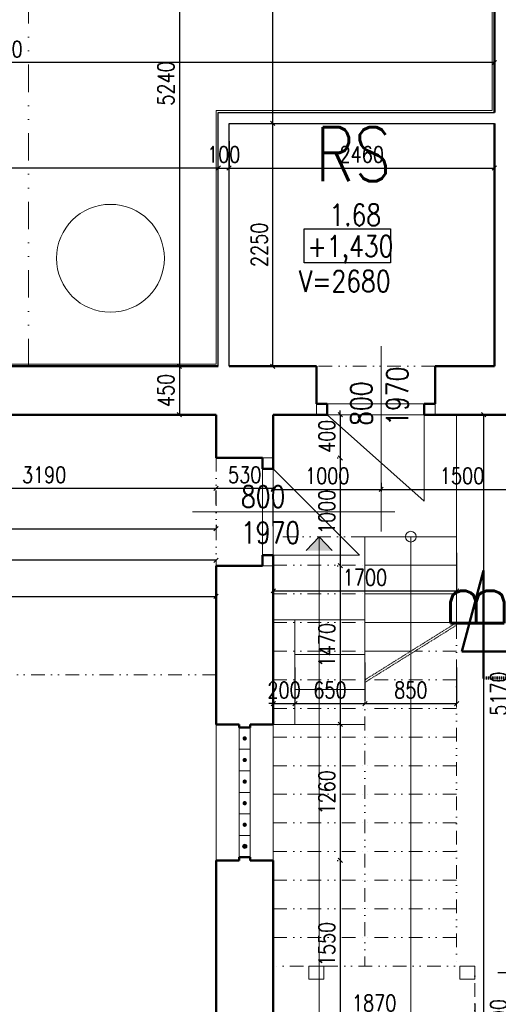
# Model space of a CAD drawing. Header units: millimetres. Extents: x -238874 to 551972, y -298952 to 658415.
# Tile 116 of 256: x 65037 to 69474, y 39806 to 48931. Entities that reach past the tile are written whole.
import ezdxf

# ---------------------------------------------------------------- set-up
doc = ezdxf.new("R2010")
doc.units = ezdxf.units.MM
doc.header["$LTSCALE"] = 20
for name, pattern in [('DASHDOT', [1, 0.5, -0.25, 0, -0.25]), ('DASHED', [0.75, 0.5, -0.25]), ('DIVIDE', [31.75, 12.7, -6.35, 0, -6.35, 0, -6.35]), ('DIVIDE2', [15.875, 6.35, -3.175, 0, -3.175, 0, -3.175])]:
    doc.linetypes.add(name, pattern=pattern)
for name, color, linetype, lineweight in [('CKTEXTY_MALE', 140, 'Continuous', 18), ('NOSNÉ', 8, 'Continuous', 50), ('PRUCHODY', 7, 'Continuous', 18)]:
    doc.layers.add(name, color=color, linetype=linetype, lineweight=lineweight)
for name, color, linetype in [('CZ', 255, 'Continuous'), ('KOTY', 8, 'Continuous'), ('ZDP', 50, 'Continuous')]:
    doc.layers.add(name, color=color, linetype=linetype)
doc.styles.add('ROMANS', font='romans', dxfattribs={"width": 0.8})
doc.styles.add('SIMPLEX', font='SIMPLEX.shx', dxfattribs={"width": 0.8, "bigfont": 'CAD13.shx'})
doc.styles.get("Standard").update_dxf_attribs({"font": 'simplex.shx', "width": 0.8})
doc.dimstyles.new('CKA', dxfattribs={"dimtxt": 200, "dimasz": 40, "dimexe": 20, "dimexo": 0.2, "dimgap": 50, "dimtad": 1, "dimdec": 0, "dimrnd": 1, "dimzin": 0, "dimdsep": 46, "dimtxsty": 'Standard', "dimblk1": 'OBLIQUE', "dimblk2": 'OBLIQUE', "dimsah": 1, "dimcen": 0.09, "dimclrd": 253, "dimclre": 253, "dimclrt": 253, "dimadec": 0, "dimazin": 0, "dimtfac": 1, "dimtdec": 0, "dimtix": 1, "dimtmove": 2, "dimatfit": 3, "dimfxl": 1, "dimtolj": 1, "dimtzin": 0, "dimarcsym": 0})

# ---------------------------------------------------------------- blocks, each defined once
blk = doc.blocks.new('_OBLIQUE')
at = {"color": 0, "linetype": 'ByBlock'}
blk.add_line((-0.5, -0.5), (0.5, 0.5), dxfattribs=at)
blk = doc.blocks.new('*D63')
at = {"layer": 'DEFPOINTS', "color": 0, "transparency": 16777216}
for p in [(68359.4, 43870), (68009.2, 42400), (68359.4, 42400)]:
    blk.add_point(p, dxfattribs=at)
at = {"layer": 'KOTY', "lineweight": -2, "transparency": 16777216}
for p, q in [((68009.2, 43870), (68009.2, 42400)), ((67978.7, 42400), (67989.2, 42400))]:
    blk.add_line(p, q, dxfattribs=at)
at = {"layer": 'KOTY', "lineweight": -2, "transparency": 16777216, "xscale": 40, "yscale": 40, "zscale": 40}
for p, rotation in [((68009.2, 43870), 90), ((68009.2, 42400), 270)]:
    blk.add_blockref('_OBLIQUE', p, dxfattribs=dict(at, rotation=rotation))
at = {"layer": 'KOTY', "transparency": 16777216, "insert": (67884.2, 43135), "char_height": 150, "attachment_point": 5, "rotation": 90, "style": 'SIMPLEX'}
blk.add_mtext('\\A1;1470', dxfattribs=at)
blk = doc.blocks.new('*D64')
at = {"layer": 'DEFPOINTS', "color": 0, "transparency": 16777216}
for p in [(69088, 43638), (67388, 43609.4), (69088, 43609.4)]:
    blk.add_point(p, dxfattribs=at)
at = {"layer": 'KOTY', "lineweight": -2, "transparency": 16777216}
for p, q in [((69088, 43990.2), (69088, 43658)), ((67388, 43638), (69088, 43638))]:
    blk.add_line(p, q, dxfattribs=at)
at = {"layer": 'KOTY', "lineweight": -2, "transparency": 16777216, "xscale": 40, "yscale": 40, "zscale": 40, "rotation": 180}
blk.add_blockref('_OBLIQUE', (67388, 43638), dxfattribs=at)
at = {"layer": 'KOTY', "lineweight": -2, "transparency": 16777216, "xscale": 40, "yscale": 40, "zscale": 40}
blk.add_blockref('_OBLIQUE', (69088, 43638), dxfattribs=at)
at = {"layer": 'KOTY', "transparency": 16777216, "insert": (68238, 43763), "char_height": 150, "attachment_point": 5, "style": 'SIMPLEX'}
blk.add_mtext('\\A1;1700', dxfattribs=at)
blk = doc.blocks.new('*D65')
at = {"layer": 'DEFPOINTS', "color": 0, "transparency": 16777216}
for p in [(67388, 45270), (67388, 29170), (69338, 29170)]:
    blk.add_point(p, dxfattribs=at)
at = {"layer": 'KOTY', "lineweight": -2, "transparency": 16777216}
for p, q in [((69338, 45270), (69338, 29170)), ((67768.7, 29170), (69358, 29170))]:
    blk.add_line(p, q, dxfattribs=at)
at = {"layer": 'KOTY', "lineweight": -2, "transparency": 16777216, "xscale": 40, "yscale": 40, "zscale": 40}
for p, rotation in [((69338, 45270), 90), ((69338, 29170), 270)]:
    blk.add_blockref('_OBLIQUE', p, dxfattribs=dict(at, rotation=rotation))
at = {"layer": 'KOTY', "transparency": 16777216, "insert": (69213, 37220), "char_height": 150, "attachment_point": 5, "rotation": 90, "style": 'SIMPLEX'}
blk.add_mtext('\\A1;16100', dxfattribs=at)
blk = doc.blocks.new('*D66')
at = {"layer": 'DEFPOINTS', "color": 0, "transparency": 16777216}
for p in [(69088, 45270), (69088, 40100), (69601.9, 40100)]:
    blk.add_point(p, dxfattribs=at)
at = {"layer": 'KOTY', "lineweight": -2, "transparency": 16777216}
for p, q in [((69601.9, 45270), (69601.9, 40100)), ((69468.7, 40100), (69621.9, 40100))]:
    blk.add_line(p, q, dxfattribs=at)
at = {"layer": 'KOTY', "lineweight": -2, "transparency": 16777216, "xscale": 40, "yscale": 40, "zscale": 40}
for p, rotation in [((69601.9, 45270), 90), ((69601.9, 40100), 270)]:
    blk.add_blockref('_OBLIQUE', p, dxfattribs=dict(at, rotation=rotation))
at = {"layer": 'KOTY', "transparency": 16777216, "insert": (69476.9, 42685), "char_height": 150, "attachment_point": 5, "rotation": 90, "style": 'SIMPLEX'}
blk.add_mtext('\\A1;5170', dxfattribs=at)
blk = doc.blocks.new('*D72')
at = {"layer": 'DEFPOINTS', "color": 0, "transparency": 16777216}
for p in [(66858, 43586.4), (48304, 42858.4), (66858, 42858.4)]:
    blk.add_point(p, dxfattribs=at)
at = {"layer": 'KOTY', "lineweight": -2, "transparency": 16777216}
for p, q in [((48304, 43586.4), (66858, 43586.4)), ((66858, 43239.2), (66858, 43606.4))]:
    blk.add_line(p, q, dxfattribs=at)
at = {"layer": 'KOTY', "lineweight": -2, "transparency": 16777216, "xscale": 40, "yscale": 40, "zscale": 40, "rotation": 180}
blk.add_blockref('_OBLIQUE', (48304, 43586.4), dxfattribs=at)
at = {"layer": 'KOTY', "lineweight": -2, "transparency": 16777216, "xscale": 40, "yscale": 40, "zscale": 40}
blk.add_blockref('_OBLIQUE', (66858, 43586.4), dxfattribs=at)
at = {"layer": 'KOTY', "transparency": 16777216, "insert": (57581, 43711.4), "char_height": 150, "attachment_point": 5, "style": 'SIMPLEX'}
blk.add_mtext('\\A1;18554', dxfattribs=at)
blk = doc.blocks.new('*D309')
at = {"layer": 'DEFPOINTS', "color": 0, "transparency": 16777216}
for p in [(68359.4, 42400), (68009.2, 41140), (68359.4, 41140)]:
    blk.add_point(p, dxfattribs=at)
at = {"layer": 'KOTY', "lineweight": -2, "transparency": 16777216}
for p, q in [((68009.2, 42400), (68009.2, 41140)), ((67978.7, 41140), (67989.2, 41140))]:
    blk.add_line(p, q, dxfattribs=at)
at = {"layer": 'KOTY', "lineweight": -2, "transparency": 16777216, "xscale": 40, "yscale": 40, "zscale": 40}
for p, rotation in [((68009.2, 42400), 90), ((68009.2, 41140), 270)]:
    blk.add_blockref('_OBLIQUE', p, dxfattribs=dict(at, rotation=rotation))
at = {"layer": 'KOTY', "transparency": 16777216, "insert": (67884.2, 41770), "char_height": 150, "attachment_point": 5, "rotation": 90, "style": 'SIMPLEX'}
blk.add_mtext('\\A1;1260', dxfattribs=at)
blk = doc.blocks.new('*D310')
at = {"layer": 'DEFPOINTS', "color": 0, "transparency": 16777216}
for p in [(68359.4, 41140), (68009.2, 39590), (68359.4, 39590)]:
    blk.add_point(p, dxfattribs=at)
at = {"layer": 'KOTY', "lineweight": -2, "transparency": 16777216}
for p, q in [((68009.2, 41140), (68009.2, 39590)), ((67978.7, 39590), (67989.2, 39590))]:
    blk.add_line(p, q, dxfattribs=at)
at = {"layer": 'KOTY', "lineweight": -2, "transparency": 16777216, "xscale": 40, "yscale": 40, "zscale": 40}
for p, rotation in [((68009.2, 41140), 90), ((68009.2, 39590), 270)]:
    blk.add_blockref('_OBLIQUE', p, dxfattribs=dict(at, rotation=rotation))
at = {"layer": 'KOTY', "transparency": 16777216, "insert": (67884.2, 40365), "char_height": 150, "attachment_point": 5, "rotation": 90, "style": 'SIMPLEX'}
blk.add_mtext('\\A1;1550', dxfattribs=at)
blk = doc.blocks.new('*D312')
at = {"layer": 'DEFPOINTS', "color": 0, "transparency": 16777216}
for p in [(67388, 42547), (67588, 42593.7), (67588, 42547)]:
    blk.add_point(p, dxfattribs=at)
at = {"layer": 'KOTY', "lineweight": -2, "transparency": 16777216}
for p, q in [((67588, 42927.8), (67588, 42613.7)), ((67388, 42593.7), (67348, 42593.7)), ((67388, 42593.7), (67588, 42593.7)), ((67588, 42593.7), (67628, 42593.7))]:
    blk.add_line(p, q, dxfattribs=at)
at = {"layer": 'KOTY', "lineweight": -2, "transparency": 16777216, "xscale": 40, "yscale": 40, "zscale": 40}
blk.add_blockref('_OBLIQUE', (67388, 42593.7), dxfattribs=at)
at = {"layer": 'KOTY', "lineweight": -2, "transparency": 16777216, "xscale": 40, "yscale": 40, "zscale": 40, "rotation": 180}
blk.add_blockref('_OBLIQUE', (67588, 42593.7), dxfattribs=at)
at = {"layer": 'KOTY', "transparency": 16777216, "insert": (67488, 42718.7), "char_height": 150, "attachment_point": 5, "style": 'SIMPLEX'}
blk.add_mtext('\\A1;200', dxfattribs=at)
blk = doc.blocks.new('*D313')
at = {"layer": 'DEFPOINTS', "color": 0, "transparency": 16777216}
for p in [(67588, 42547), (68238, 42593.7), (68238, 42593.7)]:
    blk.add_point(p, dxfattribs=at)
at = {"layer": 'KOTY', "lineweight": -2, "transparency": 16777216}
for p, q in [((68238, 42974.5), (68238, 42613.7)), ((67588, 42593.7), (68238, 42593.7))]:
    blk.add_line(p, q, dxfattribs=at)
at = {"layer": 'KOTY', "lineweight": -2, "transparency": 16777216, "xscale": 40, "yscale": 40, "zscale": 40, "rotation": 180}
blk.add_blockref('_OBLIQUE', (67588, 42593.7), dxfattribs=at)
at = {"layer": 'KOTY', "lineweight": -2, "transparency": 16777216, "xscale": 40, "yscale": 40, "zscale": 40}
blk.add_blockref('_OBLIQUE', (68238, 42593.7), dxfattribs=at)
at = {"layer": 'KOTY', "transparency": 16777216, "insert": (67913, 42718.7), "char_height": 150, "attachment_point": 5, "style": 'SIMPLEX'}
blk.add_mtext('\\A1;650', dxfattribs=at)
blk = doc.blocks.new('*D314')
at = {"layer": 'DEFPOINTS', "color": 0, "transparency": 16777216}
for p in [(68238, 42593.7), (69088, 42593.7), (69088, 42547)]:
    blk.add_point(p, dxfattribs=at)
at = {"layer": 'KOTY', "lineweight": -2, "transparency": 16777216}
for p, q in [((69088, 42927.8), (69088, 42613.7)), ((68238, 42593.7), (69088, 42593.7))]:
    blk.add_line(p, q, dxfattribs=at)
at = {"layer": 'KOTY', "lineweight": -2, "transparency": 16777216, "xscale": 40, "yscale": 40, "zscale": 40, "rotation": 180}
blk.add_blockref('_OBLIQUE', (68238, 42593.7), dxfattribs=at)
at = {"layer": 'KOTY', "lineweight": -2, "transparency": 16777216, "xscale": 40, "yscale": 40, "zscale": 40}
blk.add_blockref('_OBLIQUE', (69088, 42593.7), dxfattribs=at)
at = {"layer": 'KOTY', "transparency": 16777216, "insert": (68663, 42718.7), "char_height": 150, "attachment_point": 5, "style": 'SIMPLEX'}
blk.add_mtext('\\A1;850', dxfattribs=at)
blk = doc.blocks.new('*D318')
at = {"layer": 'DEFPOINTS', "color": 0, "transparency": 16777216}
for p in [(69258, 39692.3), (67388, 39424.8), (69258, 39424.8)]:
    blk.add_point(p, dxfattribs=at)
at = {"layer": 'KOTY', "lineweight": -2, "transparency": 16777216}
for p, q in [((69258, 39805.6), (69258, 39712.3)), ((67388, 39692.3), (69258, 39692.3))]:
    blk.add_line(p, q, dxfattribs=at)
at = {"layer": 'KOTY', "lineweight": -2, "transparency": 16777216, "xscale": 40, "yscale": 40, "zscale": 40, "rotation": 180}
blk.add_blockref('_OBLIQUE', (67388, 39692.3), dxfattribs=at)
at = {"layer": 'KOTY', "lineweight": -2, "transparency": 16777216, "xscale": 40, "yscale": 40, "zscale": 40}
blk.add_blockref('_OBLIQUE', (69258, 39692.3), dxfattribs=at)
at = {"layer": 'KOTY', "transparency": 16777216, "insert": (68323, 39817.3), "char_height": 150, "attachment_point": 5, "style": 'SIMPLEX'}
blk.add_mtext('\\A1;1870', dxfattribs=at)
blk = doc.blocks.new('*D319')
at = {"layer": 'DEFPOINTS', "color": 0, "transparency": 16777216}
for p in [(69088, 40100), (69601.9, 39300), (69711.4, 39300)]:
    blk.add_point(p, dxfattribs=at)
at = {"layer": 'KOTY', "lineweight": -2, "transparency": 16777216}
for p, q in [((69601.9, 40100), (69601.9, 39300)), ((69330.6, 39300), (69581.9, 39300))]:
    blk.add_line(p, q, dxfattribs=at)
at = {"layer": 'KOTY', "lineweight": -2, "transparency": 16777216, "xscale": 40, "yscale": 40, "zscale": 40}
for p, rotation in [((69601.9, 40100), 90), ((69601.9, 39300), 270)]:
    blk.add_blockref('_OBLIQUE', p, dxfattribs=dict(at, rotation=rotation))
at = {"layer": 'KOTY', "transparency": 16777216, "insert": (69476.9, 39700), "char_height": 150, "attachment_point": 5, "rotation": 90, "style": 'SIMPLEX'}
blk.add_mtext('\\A1;800', dxfattribs=at)
blk = doc.blocks.new('*D831')
at = {"layer": 'DEFPOINTS', "color": 0, "transparency": 16777216}
for p in [(60278, 47627.5), (60278, 47556.5), (66878, 47357.5)]:
    blk.add_point(p, dxfattribs=at)
at = {"layer": 'KOTY', "lineweight": -2, "transparency": 16777216}
for p, q in [((66878, 47556.5), (60278, 47556.5)), ((60278, 47246.7), (60278, 47536.5))]:
    blk.add_line(p, q, dxfattribs=at)
at = {"layer": 'KOTY', "lineweight": -2, "transparency": 16777216, "xscale": 40, "yscale": 40, "zscale": 40, "rotation": 180}
blk.add_blockref('_OBLIQUE', (60278, 47556.5), dxfattribs=at)
at = {"layer": 'KOTY', "lineweight": -2, "transparency": 16777216, "xscale": 40, "yscale": 40, "zscale": 40}
blk.add_blockref('_OBLIQUE', (66878, 47556.5), dxfattribs=at)
at = {"layer": 'KOTY', "transparency": 16777216, "insert": (63578, 47681.5), "char_height": 150, "attachment_point": 5, "style": 'SIMPLEX'}
blk.add_mtext('\\A1;6600', dxfattribs=at)
blk = doc.blocks.new('*D832')
at = {"layer": 'DEFPOINTS', "color": 0, "transparency": 16777216}
for p in [(60278, 48533.5), (60278, 47970), (69438, 47970)]:
    blk.add_point(p, dxfattribs=at)
at = {"layer": 'KOTY', "lineweight": -2, "transparency": 16777216}
for p, q in [((60278, 48350.8), (60278, 48553.5)), ((69438, 48533.5), (60278, 48533.5))]:
    blk.add_line(p, q, dxfattribs=at)
at = {"layer": 'KOTY', "lineweight": -2, "transparency": 16777216, "xscale": 40, "yscale": 40, "zscale": 40, "rotation": 180}
blk.add_blockref('_OBLIQUE', (60278, 48533.5), dxfattribs=at)
at = {"layer": 'KOTY', "lineweight": -2, "transparency": 16777216, "xscale": 40, "yscale": 40, "zscale": 40}
blk.add_blockref('_OBLIQUE', (69438, 48533.5), dxfattribs=at)
at = {"layer": 'KOTY', "transparency": 16777216, "insert": (64858, 48658.5), "char_height": 150, "attachment_point": 5, "style": 'SIMPLEX'}
blk.add_mtext('\\A1;9160', dxfattribs=at)
blk = doc.blocks.new('*D834')
at = {"layer": 'DEFPOINTS', "color": 0, "transparency": 16777216}
for p in [(66858, 44214.2), (66858, 43870), (59828, 43736.7)]:
    blk.add_point(p, dxfattribs=at)
at = {"layer": 'KOTY', "lineweight": -2, "transparency": 16777216}
for p, q in [((59828, 44214.2), (66858, 44214.2)), ((66858, 44250.8), (66858, 44234.2))]:
    blk.add_line(p, q, dxfattribs=at)
at = {"layer": 'KOTY', "lineweight": -2, "transparency": 16777216, "xscale": 40, "yscale": 40, "zscale": 40, "rotation": 180}
blk.add_blockref('_OBLIQUE', (59828, 44214.2), dxfattribs=at)
at = {"layer": 'KOTY', "lineweight": -2, "transparency": 16777216, "xscale": 40, "yscale": 40, "zscale": 40}
blk.add_blockref('_OBLIQUE', (66858, 44214.2), dxfattribs=at)
at = {"layer": 'KOTY', "transparency": 16777216, "insert": (63343, 44339.2), "char_height": 150, "attachment_point": 5, "style": 'SIMPLEX'}
blk.add_mtext('\\A1;7030', dxfattribs=at)
blk = doc.blocks.new('*D835')
at = {"layer": 'DEFPOINTS', "color": 0, "transparency": 16777216}
for p in [(53455.1, 43921.9), (53455.1, 43870), (66858, 43870)]:
    blk.add_point(p, dxfattribs=at)
at = {"layer": 'KOTY', "lineweight": -2, "transparency": 16777216}
for p, q in [((53455.1, 44250.8), (53455.1, 43941.9)), ((66858, 43921.9), (53455.1, 43921.9))]:
    blk.add_line(p, q, dxfattribs=at)
at = {"layer": 'KOTY', "lineweight": -2, "transparency": 16777216, "xscale": 40, "yscale": 40, "zscale": 40, "rotation": 180}
blk.add_blockref('_OBLIQUE', (53455.1, 43921.9), dxfattribs=at)
at = {"layer": 'KOTY', "lineweight": -2, "transparency": 16777216, "xscale": 40, "yscale": 40, "zscale": 40}
blk.add_blockref('_OBLIQUE', (66858, 43921.9), dxfattribs=at)
at = {"layer": 'KOTY', "transparency": 16777216, "insert": (60156.5, 44046.9), "char_height": 150, "attachment_point": 5, "style": 'SIMPLEX'}
blk.add_mtext('\\A1;13403', dxfattribs=at)
blk = doc.blocks.new('*D849')
at = {"layer": 'DEFPOINTS', "color": 0, "transparency": 16777216}
for p in [(66517.9, 50960), (66517.9, 45720), (66517.9, 45720)]:
    blk.add_point(p, dxfattribs=at)
at = {"layer": 'KOTY', "lineweight": -2, "transparency": 16777216}
for p, q in [((66517.9, 50960), (66517.9, 45720)), ((66137.2, 45720), (66497.9, 45720))]:
    blk.add_line(p, q, dxfattribs=at)
at = {"layer": 'KOTY', "lineweight": -2, "transparency": 16777216, "xscale": 40, "yscale": 40, "zscale": 40}
for p, rotation in [((66517.9, 50960), 90), ((66517.9, 45720), 270)]:
    blk.add_blockref('_OBLIQUE', p, dxfattribs=dict(at, rotation=rotation))
at = {"layer": 'KOTY', "transparency": 16777216, "insert": (66392.9, 48340), "char_height": 150, "attachment_point": 5, "rotation": 90, "style": 'SIMPLEX'}
blk.add_mtext('\\A1;5240', dxfattribs=at)
blk = doc.blocks.new('*D850')
at = {"layer": 'DEFPOINTS', "color": 0, "transparency": 16777216}
for p in [(67383, 50960), (69438, 50960), (66878, 47970)]:
    blk.add_point(p, dxfattribs=at)
at = {"layer": 'KOTY', "lineweight": -2, "transparency": 16777216}
for p, q in [((69057.2, 50960), (67363, 50960)), ((67383, 47970), (67383, 50960))]:
    blk.add_line(p, q, dxfattribs=at)
at = {"layer": 'KOTY', "lineweight": -2, "transparency": 16777216, "xscale": 40, "yscale": 40, "zscale": 40}
for p, rotation in [((67383, 50960), 90), ((67383, 47970), 270)]:
    blk.add_blockref('_OBLIQUE', p, dxfattribs=dict(at, rotation=rotation))
at = {"layer": 'KOTY', "transparency": 16777216, "insert": (67258, 49465), "char_height": 150, "attachment_point": 5, "rotation": 90, "style": 'SIMPLEX'}
blk.add_mtext('\\A1;2990', dxfattribs=at)
blk = doc.blocks.new('*D855')
at = {"layer": 'DEFPOINTS', "color": 0, "transparency": 16777216}
for p in [(66858, 44819.3), (67388, 44619.3), (67388, 44588.6)]:
    blk.add_point(p, dxfattribs=at)
at = {"layer": 'KOTY', "lineweight": -2, "transparency": 16777216}
for p, q in [((66858, 44588.6), (67388, 44588.6)), ((67388, 44238.5), (67388, 44568.6))]:
    blk.add_line(p, q, dxfattribs=at)
at = {"layer": 'KOTY', "lineweight": -2, "transparency": 16777216, "xscale": 40, "yscale": 40, "zscale": 40, "rotation": 180}
blk.add_blockref('_OBLIQUE', (66858, 44588.6), dxfattribs=at)
at = {"layer": 'KOTY', "lineweight": -2, "transparency": 16777216, "xscale": 40, "yscale": 40, "zscale": 40}
blk.add_blockref('_OBLIQUE', (67388, 44588.6), dxfattribs=at)
at = {"layer": 'KOTY', "transparency": 16777216, "insert": (67123, 44713.6), "char_height": 150, "attachment_point": 5, "style": 'SIMPLEX'}
blk.add_mtext('\\A1;530', dxfattribs=at)
blk = doc.blocks.new('*D856')
at = {"layer": 'DEFPOINTS', "color": 0, "transparency": 16777216}
for p in [(66878, 47970), (67383, 47970), (66878, 45720)]:
    blk.add_point(p, dxfattribs=at)
at = {"layer": 'KOTY', "lineweight": -2, "transparency": 16777216}
for p, q in [((67258.7, 47970), (67403, 47970)), ((67383, 45720), (67383, 47970))]:
    blk.add_line(p, q, dxfattribs=at)
at = {"layer": 'KOTY', "lineweight": -2, "transparency": 16777216, "xscale": 40, "yscale": 40, "zscale": 40}
for p, rotation in [((67383, 47970), 90), ((67383, 45720), 270)]:
    blk.add_blockref('_OBLIQUE', p, dxfattribs=dict(at, rotation=rotation))
at = {"layer": 'KOTY', "transparency": 16777216, "insert": (67258, 46845), "char_height": 150, "attachment_point": 5, "rotation": 90, "style": 'SIMPLEX'}
blk.add_mtext('\\A1;2250', dxfattribs=at)
blk = doc.blocks.new('*D857')
at = {"layer": 'DEFPOINTS', "color": 0, "transparency": 16777216}
for p in [(69438, 47556.5), (69438, 47556.5), (66978, 47424.9)]:
    blk.add_point(p, dxfattribs=at)
at = {"layer": 'KOTY', "lineweight": -2, "transparency": 16777216}
for p, q in [((69438, 47937.3), (69438, 47576.5)), ((66978, 47556.5), (69438, 47556.5))]:
    blk.add_line(p, q, dxfattribs=at)
at = {"layer": 'KOTY', "lineweight": -2, "transparency": 16777216, "xscale": 40, "yscale": 40, "zscale": 40, "rotation": 180}
blk.add_blockref('_OBLIQUE', (66978, 47556.5), dxfattribs=at)
at = {"layer": 'KOTY', "lineweight": -2, "transparency": 16777216, "xscale": 40, "yscale": 40, "zscale": 40}
blk.add_blockref('_OBLIQUE', (69438, 47556.5), dxfattribs=at)
at = {"layer": 'KOTY', "transparency": 16777216, "insert": (68208, 47681.5), "char_height": 150, "attachment_point": 5, "style": 'SIMPLEX'}
blk.add_mtext('\\A1;2460', dxfattribs=at)
blk = doc.blocks.new('*D859')
at = {"layer": 'DEFPOINTS', "color": 0, "transparency": 16777216}
for p in [(66858, 44819.3), (63668, 44619.3), (66858, 44588.6)]:
    blk.add_point(p, dxfattribs=at)
at = {"layer": 'KOTY', "lineweight": -2, "transparency": 16777216}
for p, q in [((63668, 44588.6), (66858, 44588.6)), ((66858, 44438.5), (66858, 44568.6))]:
    blk.add_line(p, q, dxfattribs=at)
at = {"layer": 'KOTY', "lineweight": -2, "transparency": 16777216, "xscale": 40, "yscale": 40, "zscale": 40, "rotation": 180}
blk.add_blockref('_OBLIQUE', (63668, 44588.6), dxfattribs=at)
at = {"layer": 'KOTY', "lineweight": -2, "transparency": 16777216, "xscale": 40, "yscale": 40, "zscale": 40}
blk.add_blockref('_OBLIQUE', (66858, 44588.6), dxfattribs=at)
at = {"layer": 'KOTY', "transparency": 16777216, "insert": (65263, 44713.6), "char_height": 150, "attachment_point": 5, "style": 'SIMPLEX'}
blk.add_mtext('\\A1;3190', dxfattribs=at)
blk = doc.blocks.new('*D860')
at = {"layer": 'DEFPOINTS', "color": 0, "transparency": 16777216}
for p in [(66517.9, 45720), (66273.8, 45270), (66517.9, 45270)]:
    blk.add_point(p, dxfattribs=at)
at = {"layer": 'KOTY', "lineweight": -2, "transparency": 16777216}
for p, q in [((66517.9, 45720), (66517.9, 45270)), ((66654.6, 45270), (66537.9, 45270))]:
    blk.add_line(p, q, dxfattribs=at)
at = {"layer": 'KOTY', "lineweight": -2, "transparency": 16777216, "xscale": 40, "yscale": 40, "zscale": 40}
for p, rotation in [((66517.9, 45720), 90), ((66517.9, 45270), 270)]:
    blk.add_blockref('_OBLIQUE', p, dxfattribs=dict(at, rotation=rotation))
at = {"layer": 'KOTY', "transparency": 16777216, "insert": (66392.9, 45495), "char_height": 150, "attachment_point": 5, "rotation": 90, "style": 'SIMPLEX'}
blk.add_mtext('\\A1;450', dxfattribs=at)
blk = doc.blocks.new('*D861')
at = {"layer": 'DEFPOINTS', "color": 0, "transparency": 16777216}
for p in [(66978, 47556.5), (66878, 47424.9), (66978, 47424.9)]:
    blk.add_point(p, dxfattribs=at)
at = {"layer": 'KOTY', "lineweight": -2, "transparency": 16777216}
for p, q in [((66978, 47805.7), (66978, 47576.5)), ((66878, 47556.5), (66838, 47556.5)), ((66878, 47556.5), (66978, 47556.5)), ((66978, 47556.5), (67018, 47556.5))]:
    blk.add_line(p, q, dxfattribs=at)
at = {"layer": 'KOTY', "lineweight": -2, "transparency": 16777216, "xscale": 40, "yscale": 40, "zscale": 40}
blk.add_blockref('_OBLIQUE', (66878, 47556.5), dxfattribs=at)
at = {"layer": 'KOTY', "lineweight": -2, "transparency": 16777216, "xscale": 40, "yscale": 40, "zscale": 40, "rotation": 180}
blk.add_blockref('_OBLIQUE', (66978, 47556.5), dxfattribs=at)
at = {"layer": 'KOTY', "transparency": 16777216, "insert": (66928, 47681.5), "char_height": 150, "attachment_point": 5, "style": 'SIMPLEX'}
blk.add_mtext('\\A1;100', dxfattribs=at)
blk = doc.blocks.new('*D862')
at = {"layer": 'DEFPOINTS', "color": 0, "transparency": 16777216}
for p in [(67388, 45019.3), (68388, 45019.3), (68388, 44578.6)]:
    blk.add_point(p, dxfattribs=at)
at = {"layer": 'KOTY', "lineweight": -2, "transparency": 16777216}
for p, q in [((68388, 44638.5), (68388, 44558.6)), ((67388, 44578.6), (68388, 44578.6))]:
    blk.add_line(p, q, dxfattribs=at)
at = {"layer": 'KOTY', "lineweight": -2, "transparency": 16777216, "xscale": 40, "yscale": 40, "zscale": 40, "rotation": 180}
blk.add_blockref('_OBLIQUE', (67388, 44578.6), dxfattribs=at)
at = {"layer": 'KOTY', "lineweight": -2, "transparency": 16777216, "xscale": 40, "yscale": 40, "zscale": 40}
blk.add_blockref('_OBLIQUE', (68388, 44578.6), dxfattribs=at)
at = {"layer": 'KOTY', "transparency": 16777216, "insert": (67888, 44703.6), "char_height": 150, "attachment_point": 5, "style": 'SIMPLEX'}
blk.add_mtext('\\A1;1000', dxfattribs=at)
blk = doc.blocks.new('*D865')
at = {"layer": 'DEFPOINTS', "color": 0, "transparency": 16777216}
for p in [(68388, 45270), (69888, 45270), (69888, 44578.6)]:
    blk.add_point(p, dxfattribs=at)
at = {"layer": 'KOTY', "lineweight": -2, "transparency": 16777216}
for p, q in [((69888, 44889.3), (69888, 44558.6)), ((68388, 44578.6), (69888, 44578.6))]:
    blk.add_line(p, q, dxfattribs=at)
at = {"layer": 'KOTY', "lineweight": -2, "transparency": 16777216, "xscale": 40, "yscale": 40, "zscale": 40, "rotation": 180}
blk.add_blockref('_OBLIQUE', (68388, 44578.6), dxfattribs=at)
at = {"layer": 'KOTY', "lineweight": -2, "transparency": 16777216, "xscale": 40, "yscale": 40, "zscale": 40}
blk.add_blockref('_OBLIQUE', (69888, 44578.6), dxfattribs=at)
at = {"layer": 'KOTY', "transparency": 16777216, "insert": (69138, 44703.6), "char_height": 150, "attachment_point": 5, "style": 'SIMPLEX'}
blk.add_mtext('\\A1;1500', dxfattribs=at)
blk = doc.blocks.new('*D866')
at = {"layer": 'DEFPOINTS', "color": 0, "transparency": 16777216}
for p in [(68359.4, 45270), (68009.2, 44870), (68359.4, 44870)]:
    blk.add_point(p, dxfattribs=at)
at = {"layer": 'KOTY', "lineweight": -2, "transparency": 16777216}
for p, q in [((68009.2, 45270), (68009.2, 45310)), ((68009.2, 45270), (68009.2, 44870)), ((67978.7, 44870), (67989.2, 44870)), ((68009.2, 44870), (68009.2, 44830))]:
    blk.add_line(p, q, dxfattribs=at)
at = {"layer": 'KOTY', "lineweight": -2, "transparency": 16777216, "xscale": 40, "yscale": 40, "zscale": 40}
for p, rotation in [((68009.2, 45270), 270), ((68009.2, 44870), 90)]:
    blk.add_blockref('_OBLIQUE', p, dxfattribs=dict(at, rotation=rotation))
at = {"layer": 'KOTY', "transparency": 16777216, "insert": (67884.2, 45070), "char_height": 150, "attachment_point": 5, "rotation": 90, "style": 'SIMPLEX'}
blk.add_mtext('\\A1;400', dxfattribs=at)
blk = doc.blocks.new('*D867')
at = {"layer": 'DEFPOINTS', "color": 0, "transparency": 16777216}
for p in [(68359.4, 44870), (68009.2, 43870), (68359.4, 43870)]:
    blk.add_point(p, dxfattribs=at)
at = {"layer": 'KOTY', "lineweight": -2, "transparency": 16777216}
for p, q in [((68009.2, 44870), (68009.2, 43870)), ((67978.7, 43870), (67989.2, 43870))]:
    blk.add_line(p, q, dxfattribs=at)
at = {"layer": 'KOTY', "lineweight": -2, "transparency": 16777216, "xscale": 40, "yscale": 40, "zscale": 40}
for p, rotation in [((68009.2, 44870), 90), ((68009.2, 43870), 270)]:
    blk.add_blockref('_OBLIQUE', p, dxfattribs=dict(at, rotation=rotation))
at = {"layer": 'KOTY', "transparency": 16777216, "insert": (67884.2, 44370), "char_height": 150, "attachment_point": 5, "rotation": 90, "style": 'SIMPLEX'}
blk.add_mtext('\\A1;1000', dxfattribs=at)

msp = doc.modelspace()

# ---------------------------------------------------------------- hatches: boundary and pattern name
at = {"layer": 'PRUCHODY'}
for points in [[(67692.346, 44010.812), (67812.962, 44140.047), (67933.578, 44010.812)], [(67933.578, 44010.812), (67812.962, 44140.047), (67692.346, 44010.812)], [(67142.962, 42270.047, 1), (67102.962, 42270.047, 1)], [(67142.962, 42070.047, 1), (67102.962, 42070.047, 1)], [(67142.962, 41870.047, 1), (67102.962, 41870.047, 1)], [(67142.962, 41670.047, 1), (67102.962, 41670.047, 1)], [(67142.962, 41470.047, 1), (67102.962, 41470.047, 1)], [(67142.962, 41270.047, 1), (67102.962, 41270.047, 1)]]:
    msp.add_hatch(color=256, dxfattribs=at).paths.add_polyline_path(points)

# ---------------------------------------------------------------- linework, layer by layer
at = {"layer": 'CZ', "color": 7}
msp.add_lwpolyline([(67675.279, 46994.451), (68474.305, 46994.451), (68474.305, 46678.513), (67675.279, 46678.513)], close=True, dxfattribs=at)
at = {"layer": 'NOSNÉ'}
for p, q in [((69437.962, 48070.047), (69437.962, 50960.047)), ((69437.962, 45720.047), (69437.962, 47970.047)), ((64537.962, 45720.047), (66877.962, 45720.047)), ((66977.962, 45720.047), (67787.962, 45720.047)), ((67787.962, 45370.047), (67787.962, 45720.047)), ((68887.962, 45370.047), (68887.962, 45720.047)), ((68887.962, 45720.047), (69437.962, 45720.047)), ((67887.962, 45370.047), (67787.962, 45370.047)), ((67887.962, 45270.047), (67887.962, 45370.047)), ((68787.962, 45370.047), (68887.962, 45370.047)), ((68787.962, 45270.047), (68787.962, 45370.047)), ((64437.962, 45270.047), (66857.962, 45270.047)), ((66857.962, 44870.047), (66857.962, 45270.047)), ((67387.962, 45270.047), (67887.962, 45270.047)), ((67387.962, 44770.047), (67387.962, 45270.047)), ((68787.962, 45270.047), (69887.962, 45270.047)), ((67287.962, 44870.047), (66857.962, 44870.047)), ((67287.962, 44770.047), (67287.962, 44870.047)), ((67387.962, 44770.047), (67287.962, 44770.047)), ((67287.962, 43970.047), (67387.962, 43970.047)), ((67287.962, 43870.047), (67287.962, 43970.047)), ((67387.962, 42400.047), (67387.962, 43970.047)), ((66857.962, 42400.047), (66857.962, 43870.047)), ((67287.962, 43870.047), (66857.962, 43870.047)), ((69337.481, 43825.239), (69136.52, 43075.239)), ((69337.481, 43825.239), (69337.481, 42825.239)), ((69837.481, 43075.239), (69136.52, 43075.239)), ((67072.962, 42400.047), (66857.962, 42400.047)), ((67072.962, 42370.047), (67072.962, 42400.047)), ((67172.962, 42370.047), (67072.962, 42370.047)), ((67387.962, 42400.047), (67172.962, 42400.047)), ((67172.962, 42370.047), (67172.962, 42400.047)), ((67172.962, 41170.047), (67072.962, 41170.047)), ((67072.962, 41140.047), (67072.962, 41170.047)), ((67172.962, 41170.047), (67172.962, 41140.047)), ((66857.962, 39590.047), (66857.962, 41140.047)), ((67072.962, 41140.047), (66857.962, 41140.047)), ((67387.962, 41140.047), (67172.962, 41140.047)), ((67387.962, 39570.047), (67387.962, 41140.047))]:
    msp.add_line(p, q, dxfattribs=at)
at = {"layer": 'NOSNÉ', "color": 7, "linetype": 'DASHDOT'}
for p, q in [((71176.769, 42835.239), (69337.481, 42835.239)), ((71176.769, 42825.239), (69337.481, 42825.239))]:
    msp.add_line(p, q, dxfattribs=at)
at = {"layer": 'PRUCHODY', "linetype": 'DIVIDE'}
msp.add_line((65117.962, 45720.047), (65117.962, 65027.126), dxfattribs=at)
at = {"layer": 'PRUCHODY'}
for p, q in [((69417.962, 48090.047), (69417.962, 50940.047)), ((66857.962, 48090.047), (69417.962, 48090.047)), ((66857.962, 45740.047), (66857.962, 48090.047)), ((68387.962, 44189.085), (68387.962, 45905.878)), ((64537.962, 45740.047), (66857.962, 45740.047)), ((68887.962, 45720.047), (68887.962, 45270.047)), ((67787.962, 45370.047), (67787.962, 45270.047)), ((68787.962, 45370.047), (67887.962, 45370.047)), ((67887.962, 45270.047), (68787.962, 45270.047)), ((68787.962, 44470.047), (67887.962, 45270.047)), ((68787.962, 44470.047), (68787.962, 45270.047)), ((69087.962, 43320.47), (69087.962, 45270.047)), ((67287.962, 44870.047), (67387.962, 44870.047)), ((67287.962, 44770.047), (67287.962, 43970.047)), ((67387.962, 44770.047), (67387.962, 43970.047)), ((67387.962, 44770.047), (67387.962, 44770.047)), ((68187.962, 43970.047), (67387.962, 44770.047)), ((66637.668, 44370.047), (68515.263, 44370.047)), ((67692.346, 44010.812), (67812.962, 44140.047)), ((67812.962, 44140.047), (67812.962, 39700.047)), ((67933.578, 44010.812), (67812.962, 44140.047)), ((68237.962, 42789.803), (68237.962, 44140.047)), ((68237.962, 44140.047), (69087.962, 44140.047)), ((68662.962, 44140.047), (68662.962, 39700.047)), ((67387.962, 43970.047), (68187.962, 43970.047)), ((67287.962, 43870.047), (67387.962, 43870.047)), ((67387.962, 43370.047), (68237.962, 43370.047)), ((67587.962, 42400.047), (67587.962, 43370.047)), ((67587.962, 43046.713), (68237.962, 43046.713)), ((67587.962, 42723.38), (68237.962, 42723.38)), ((66857.962, 41140.047), (66857.962, 42400.047)), ((67072.962, 41170.047), (67072.962, 42370.047)), ((67172.962, 41170.047), (67172.962, 42370.047)), ((67387.962, 42400.047), (67387.962, 41140.047)), ((67387.962, 42400.047), (68237.962, 42400.047)), ((67172.962, 42170.047), (67072.962, 42170.047)), ((67172.962, 41970.047), (67072.962, 41970.047)), ((67172.962, 41770.047), (67072.962, 41770.047)), ((67172.962, 41570.047), (67072.962, 41570.047)), ((67172.962, 41370.047), (67072.962, 41370.047))]:
    msp.add_line(p, q, dxfattribs=at)
at = {"layer": 'PRUCHODY', "linetype": 'DIVIDE2'}
for p, q in [((68887.962, 45720.047), (67787.962, 45720.047)), ((66857.962, 44870.047), (66857.962, 43870.047)), ((68237.962, 44140.047), (67387.962, 44140.047)), ((69087.962, 43320.47), (69087.962, 40160.047)), ((66857.962, 42858.414), (48303.962, 42858.414)), ((68237.962, 42789.803), (68237.962, 40160.047))]:
    msp.add_line(p, q, dxfattribs=at)
at = {"layer": 'PRUCHODY', "linetype": 'DASHED'}
for p, q in [((69087.962, 43344.047), (68237.962, 42813.381)), ((69087.962, 43320.47), (68237.962, 42789.803))]:
    msp.add_line(p, q, dxfattribs=at)
at = {"layer": 'PRUCHODY', "linetype": 'DIVIDE2'}
for points in [[(67387.962, 43874.714), (68237.962, 43874.714)], [(67387.962, 43609.381), (68237.962, 43609.381)], [(67387.962, 43344.047), (68237.962, 43344.047)], [(67387.962, 43078.714), (68237.962, 43078.714)], [(69087.962, 43078.714), (68700.728, 43078.714)], [(67387.962, 42813.381), (68200.196, 42813.381)], [(69087.962, 42813.381), (68275.728, 42813.381)], [(67387.962, 42548.047), (68237.962, 42548.047)], [(69087.962, 42548.047), (68237.962, 42548.047)], [(67387.962, 42282.714), (68237.962, 42282.714)], [(69087.962, 42282.714), (68237.962, 42282.714)], [(67387.962, 42017.381), (68237.962, 42017.381)], [(69087.962, 42017.381), (68237.962, 42017.381)], [(67387.962, 41752.047), (68237.962, 41752.047)], [(69087.962, 41752.047), (68237.962, 41752.047)], [(67387.962, 41486.714), (68237.962, 41486.714)], [(69087.962, 41486.714), (68237.962, 41486.714)], [(67387.962, 41221.381), (68237.962, 41221.381)], [(69087.962, 41221.381), (68237.962, 41221.381)], [(67387.962, 40956.047), (68237.962, 40956.047)], [(69087.962, 40956.047), (68237.962, 40956.047)], [(67387.962, 40690.714), (68237.962, 40690.714)], [(69087.962, 40690.714), (68237.962, 40690.714)], [(67387.962, 40425.381), (68237.962, 40425.381)], [(69087.962, 40425.381), (68237.962, 40425.381)]]:
    msp.add_lwpolyline(points, dxfattribs=at)
at = {"layer": 'PRUCHODY'}
for points in [[(69087.962, 43874.714), (68237.962, 43874.714)], [(69087.962, 43609.381), (68237.962, 43609.381)], [(69087.962, 43344.047), (68237.962, 43344.047)], [(68662.962, 43078.714), (68237.962, 43078.714)]]:
    msp.add_lwpolyline(points, dxfattribs=at)
at = {"layer": 'PRUCHODY', "linetype": 'DIVIDE2'}
msp.add_lwpolyline([(69257.962, 40160.047), (67387.962, 40160.047), (67387.962, 39240.047), (69257.962, 39240.047)], close=True, dxfattribs=at)
at = {"layer": 'PRUCHODY'}
for points in [[(67717.962, 40040.047), (67857.962, 40040.047), (67857.962, 40160.047), (67717.962, 40160.047)], [(69117.962, 40040.047), (69257.962, 40040.047), (69257.962, 40160.047), (69117.962, 40160.047)]]:
    msp.add_lwpolyline(points, close=True, dxfattribs=at)
for centre, radius in [((65877.962, 46720.047), 500), ((68662.962, 44140.047), 50), ((67122.962, 41270.047), 20)]:
    msp.add_circle(centre, radius, dxfattribs=at)
at = {"layer": 'ZDP'}
for p, q in [((66877.962, 48070.047), (69437.962, 48070.047)), ((66877.962, 45720.047), (66877.962, 48070.047)), ((66977.962, 47970.047), (69437.962, 47970.047)), ((66977.962, 45720.047), (66977.962, 47970.047))]:
    msp.add_line(p, q, dxfattribs=at)

# ---------------------------------------------------------------- texts
at = {"layer": 'CKTEXTY_MALE', "insert": (41215.138, 48082.555), "char_height": 200, "width": 2530.01668, "attachment_point": 1}
msp.add_mtext('\\pi152.87;ÚPRAVA OSTĚNÍ PO \\P\\pi0.49287;OSAZENÍ OKNA ŠTUK \\P\\pi1120.5;+ VÝMALBA', dxfattribs=at)
at = {"layer": 'CZ', "color": 7, "width": 0.8}
msp.add_text('RS', height=500, dxfattribs=at).set_placement((67778.276, 47434.532))
at = {"layer": 'CZ', "color": 7, "style": 'ROMANS'}
msp.add_text('B', height=500, rotation=90, dxfattribs=at).set_placement((69529.989, 43253.732))
at = {"layer": 'CZ', "color": 7, "char_height": 200, "width": 1830.1, "attachment_point": 1}
for s, insert in [('1.68', (67908.066, 47222.238)), ('+1,430', (67706.114, 46932.629)), ('V=2680', (67625.479, 46607.916)), ('800\\P1970', (67088.394, 44611.373))]:
    msp.add_mtext(s, dxfattribs=dict(at, insert=insert))
at = {"layer": 'CZ', "color": 7, "insert": (68104.06, 45167.234), "char_height": 200, "width": 1830.1, "attachment_point": 1, "rotation": 90}
msp.add_mtext('800\\P1970', dxfattribs=at)

# ---------------------------------------------------------------- dimensions: what is measured, and where the dimension line sits
at = {"layer": 'KOTY'}
for base, p1, p2, angle, text, picture, middle in [((66517.934, 45720.047), (66517.934, 50960.047), (66517.934, 45720.047), 270, '5240', '*D849', (66392.934, 48340.047)), ((67382.962, 50960.047), (66877.962, 47970.047), (69437.962, 50960.047), 270, '2990', '*D850', (67257.962, 49465.047)), ((67382.962, 47970.047), (66877.962, 45720.047), (66877.962, 47970.047), 270, '2250', '*D856', (67257.962, 46845.047)), ((60277.962, 47556.544), (66877.962, 47357.517), (60277.962, 47627.517), 180, '6600', '*D831', (63577.962, 47681.544)), ((66517.934, 45270.047), (66517.934, 45720.047), (66273.785, 45270.047), 270, '450', '*D860', (66392.934, 45495.047)), ((69337.962, 29170.047), (67387.962, 45270.047), (67387.962, 29170.047), 270, '16100', '*D65', (69212.962, 37220.047)), ((68009.197, 44870.047), (68359.435, 45270.047), (68359.435, 44870.047), 90, '400', '*D866', (67884.197, 45070.047)), ((69887.962, 44578.608), (68387.962, 45270.047), (69887.962, 45270.047), 180, '1500', '*D865', (69137.962, 44703.608)), ((69601.883, 40100.047), (69087.962, 45270.047), (69087.962, 40100.047), 270, '5170', '*D66', (69476.883, 42685.047)), ((68387.962, 44578.608), (67387.962, 45019.321), (68387.962, 45019.321), 180, '1000', '*D862', (67887.962, 44703.608)), ((66857.962, 44588.608), (63667.962, 44619.321), (66857.962, 44819.321), 180, '3190', '*D859', (65262.962, 44713.608)), ((67387.962, 44588.608), (66857.962, 44819.321), (67387.962, 44619.321), 180, '530', '*D855', (67122.962, 44713.608)), ((68009.197, 43870.047), (68359.435, 44870.047), (68359.435, 43870.047), 90, '1000', '*D867', (67884.197, 44370.047)), ((66857.962, 44214.199), (59827.962, 43736.698), (66857.962, 43870.047), 180, '7030', '*D834', (63342.962, 44339.199)), ((68009.197, 42400.047), (68359.435, 43870.047), (68359.435, 42400.047), 90, '1470', '*D63', (67884.197, 43135.047)), ((68009.197, 41140.047), (68359.435, 42400.047), (68359.435, 41140.047), 90, '1260', '*D309', (67884.197, 41770.047)), ((68009.197, 39590.047), (68359.435, 41140.047), (68359.435, 39590.047), 90, '1550', '*D310', (67884.197, 40365.047)), ((69601.883, 39300.047), (69087.962, 40100.047), (69711.407, 39300.047), 270, '800', '*D319', (69476.883, 39700.047))]:
    dim = msp.add_linear_dim(base=base, p1=p1, p2=p2, angle=angle, text=text, dimstyle='CKA', override={"dimtxt": 150, "dimexo": 380.774374, "dimtxsty": 'SIMPLEX', "dimse1": 1, "dimclrd": 256, "dimclre": 256, "dimclrt": 256}, dxfattribs=at)
    dim.commit()
    dim.dimension.update_dxf_attribs({"geometry": picture, "text_midpoint": middle})
for base, p1, p2, text, picture, middle in [((60277.962, 48533.524), (69437.962, 47970.047), (60277.962, 47970.047), '9160', '*D832', (64857.962, 48658.524)), ((69437.962, 47556.544), (66977.962, 47424.902), (69437.962, 47556.544), '2460', '*D857', (68207.962, 47681.544)), ((66977.962, 47556.544), (66877.962, 47424.902), (66977.962, 47424.902), '100', '*D861', (66927.962, 47681.544)), ((53455.053, 43921.926), (66857.962, 43870.047), (53455.053, 43870.047), '13403', '*D835', (60156.508, 44046.926)), ((69087.962, 43637.952), (67387.962, 43609.381), (69087.962, 43609.381), '1700', '*D64', (68237.962, 43762.952)), ((66857.962, 43586.393), (48303.962, 42858.414), (66857.962, 42858.414), '18554', '*D72', (57580.962, 43711.393)), ((67587.962, 42593.739), (67387.962, 42547), (67587.962, 42547), '200', '*D312', (67487.962, 42718.739)), ((68237.962, 42593.739), (67587.962, 42547), (68237.962, 42593.739), '650', '*D313', (67912.962, 42718.739)), ((69087.962, 42593.739), (68237.962, 42593.739), (69087.962, 42547), '850', '*D314', (68662.962, 42718.739)), ((69257.962, 39692.306), (67387.962, 39424.835), (69257.962, 39424.835), '1870', '*D318', (68322.962, 39817.306))]:
    dim = msp.add_linear_dim(base=base, p1=p1, p2=p2, text=text, dimstyle='CKA', override={"dimtxt": 150, "dimexo": 380.774374, "dimtxsty": 'SIMPLEX', "dimse1": 1, "dimclrd": 256, "dimclre": 256, "dimclrt": 256}, dxfattribs=at)
    dim.commit()
    dim.dimension.update_dxf_attribs({"geometry": picture, "text_midpoint": middle})

doc.saveas('drawing.dxf')
